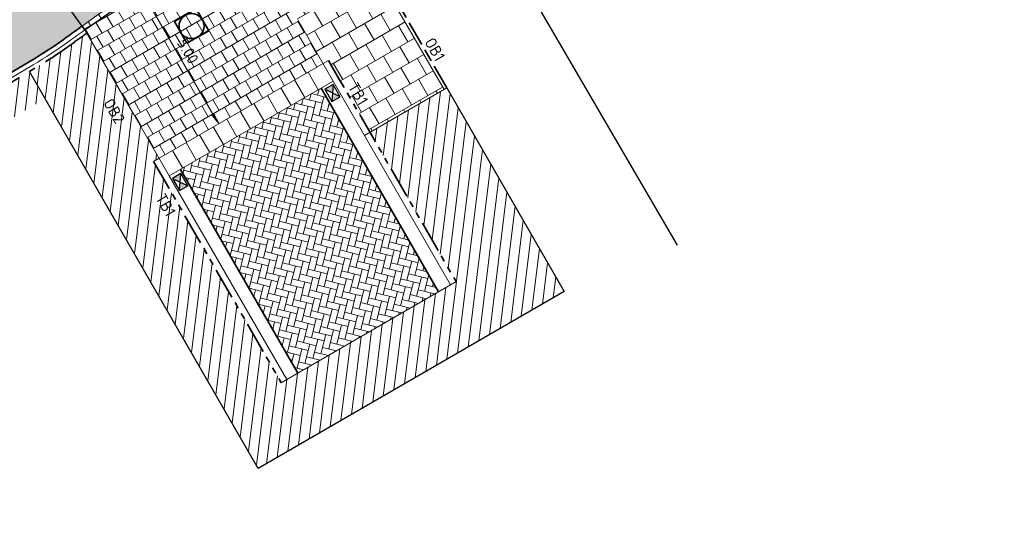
# Model space of a CAD drawing. Header units: metres. Extents: x 196651 to 397723, y 354703 to 710691.
# Tile 52 of 256: x 197664 to 197695, y 356024 to 356040. Entities that reach past the tile are written whole.
import ezdxf
from ezdxf.enums import TextEntityAlignment as Align

# ---------------------------------------------------------------- set-up
doc = ezdxf.new("R2010")
doc.units = ezdxf.units.M
doc.header["$MEASUREMENT"] = 0
for name, pattern in [('VH-OPSLUITBAND_100X200', [16, 8, -2, 4, -2]), ('VH-OPSLUITBAND_120X250', [26, 16, -4, 2, -4]), ('VH-TROTTOIRBAND_180-200', [20, 10, -2, 2, -2, 2, -2])]:
    doc.linetypes.add(name, pattern=pattern)
doc.layers.add('$0$X-XX-AL-HULPLIJNEN', color=4, linetype='Continuous', lineweight=25, plot=False)
doc.layers.add('X-XX-AL-HULPLIJNEN', color=4, linetype='Continuous', lineweight=25, plot=False)
doc.layers.add('N-WE-RI-HWA_KOLK_STRAAT-S', color=150, linetype='Continuous')
for name, color, linetype, lineweight in [('N-WE-RI-PUT_OPHOOGTEBRENGEN-G', 7, 'Continuous', 35), ('N-WE-VH-GOOT_TEGEL-G', 170, 'Continuous', 35), ('N-WE-VH-KANTOPSLUITING_OPSLUITBAND_100X200-G', 5, 'VH-OPSLUITBAND_100X200', 35), ('N-WE-VH-KANTOPSLUITING_OPSLUITBAND_120X250-G', 5, 'VH-OPSLUITBAND_120X250', 35), ('N-WE-VH-KANTOPSLUITING_TEKST-T', 7, 'VH-OPSLUITBAND_100X200', 35), ('N-WE-VH-KANTOPSLUITING_TROTTOIRBAND_180 200-G', 6, 'VH-TROTTOIRBAND_180-200', 35), ('N-WE-VH-KANTVERHARDING-G', 1, 'Continuous', 5), ('N-WE-VH-MOLGOOT_BETONSTRAATSTEEN-G', 6, 'Continuous', 35), ('N-WE-VH-VERHARDING_HERSTRATEN-A', 252, 'Continuous', 5), ('N-WE-VH-VERHARDING_TEGEL-200X200X50-A', 252, 'Continuous', 18), ('N-WE-VH-VERHARDING_TEGEL-A', 252, 'Continuous', 5), ('X-XX-AL-AANPIJLING-M', 7, 'Continuous', 18)]:
    doc.layers.add(name, color=color, linetype=linetype, lineweight=lineweight)
doc.layers.add('N-WE-VH-VERHARDING_ASFALT_DEKLAAG-G_ROOD', color=7, linetype='Continuous', lineweight=5, true_color=0xbf4040)
doc.layers.add('N-WE-VH-VERHARDING_BETONSTRAATSTRATEN_KEPER ROOD_A', color=7, linetype='Continuous', lineweight=5, true_color=0xaa5e60)
doc.styles.add('NLCS-ISO', font='NLCS-ISO.ttf')
doc.styles.add('NLCS-ISO-M200-T18', font='NLCS-ISO.ttf')
doc.dimstyles.new('NLCS-M200-T18-PIJL', dxfattribs={"dimscale": 0.2, "dimtxt": 1.8, "dimasz": 1.8, "dimexe": 2, "dimexo": 2, "dimgap": 0.7, "dimtad": 1, "dimzin": 0, "dimdsep": 46, "dimtxsty": 'NLCS-ISO-M200-T18', "dimcen": 0, "dimdle": 2, "dimse1": 1, "dimse2": 1, "dimclrd": 256, "dimclre": 256, "dimclrt": 256, "dimadec": 1, "dimazin": 0, "dimtfac": 1, "dimtofl": 0, "dimtmove": 1, "dimatfit": 0, "dimfxl": 2, "dimfxlon": 1, "dimtfillclr": 254, "dimtolj": 1, "dimtzin": 0, "dimlwd": 18, "dimlwe": 18, "dimarcsym": 0})

# ---------------------------------------------------------------- blocks, each defined once
blk = doc.blocks.new('*D1777')
at = {"layer": 'Defpoints', "color": 0, "transparency": 16777216}
for p in [(197668.236, 356041.147), (197670.737, 356036.817), (197670.015, 356036.4)]:
    blk.add_point(p, dxfattribs=at)
at = {"layer": 'X-XX-AL-AANPIJLING-M', "linetype": 'Continuous', "lineweight": 18, "transparency": 16777216}
blk.add_line((197667.694, 356040.418), (197669.835, 356036.712), dxfattribs=at)
at = {"layer": 'X-XX-AL-AANPIJLING-M', "transparency": 16777216}
for points in [[(197667.746, 356040.448), (197667.643, 356040.388), (197667.514, 356040.73)], [(197669.887, 356036.742), (197669.783, 356036.682), (197670.015, 356036.4)]]:
    blk.add_solid(points, dxfattribs=at)
at = {"layer": 'X-XX-AL-AANPIJLING-M', "transparency": 16777216, "insert": (197669.042, 356038.725), "char_height": 0.36, "attachment_point": 5, "rotation": 300.0109, "style": 'NLCS-ISO-M200-T18'}
blk.add_mtext('\\A1;5.00', dxfattribs=at)
blk = doc.blocks.new('TEKST TB')
at = {"style": 'NLCS-ISO'}
blk.add_attdef('TEKST_TROTTOIRBANDEN', text='', height=0.36, rotation=0.3407, dxfattribs=at).set_placement((0, 0), align=Align.BOTTOM_CENTER)
blk = doc.blocks.new('N-SRI-HWA-KOLK_STRAAT_450X300-SO')
h = blk.add_hatch(color=256)
h.dxf.hatch_style = 1
h.paths.add_polyline_path([(0, 0), (-1.125, 0.75), (-1.125, -0.75)])
h.paths.add_polyline_path([(1.125, -0.75), (1.125, 0.75), (0, 0)])
for p, q in [((-1.125, -0.75), (1.125, 0.75)), ((1.125, -0.75), (-1.125, 0.75))]:
    blk.add_line(p, q)
at = {"flags": 128}
blk.add_lwpolyline([(-1.125, -0.75), (1.125, -0.75), (1.125, 0.75), (-1.125, 0.75)], close=True, dxfattribs=at)
blk = doc.blocks.new('OP HOOGTE BRENGEN PUT')
at = {"layer": 'N-WE-RI-PUT_OPHOOGTEBRENGEN-G', "flags": 128}
blk.add_lwpolyline([(-0.4, -0.4), (-0.4, 0.4), (0.4, 0.4), (0.4, -0.4)], close=True, dxfattribs=at)
at = {"layer": 'N-WE-RI-PUT_OPHOOGTEBRENGEN-G'}
blk.add_circle((0, 0), 0.4, dxfattribs=at)

msp = doc.modelspace()

# ---------------------------------------------------------------- hatches: boundary and pattern name
at = {"layer": 'N-WE-VH-VERHARDING_ASFALT_DEKLAAG-G_ROOD'}
h = msp.add_hatch(color=256, dxfattribs=at)
edge = h.paths.add_edge_path()
edge.add_arc((197660.557, 356042.575), 2.15, 279.2624, 300.7913)
edge.add_line((197661.657, 356040.728), (197662.386, 356041.163))
edge.add_arc((197656.167, 356051.6), 12.15, 300.7913, 305.8282)
edge.add_arc((197831.423, 355808.854), 287.25, 124.43915, 125.82824, ccw=False)
edge.add_arc((197662.103, 356055.777), 12.15, 304.4391, 316.7003)
edge.add_line((197670.945, 356047.444), (197677.442, 356054.339))
edge.add_arc((197686.117, 356046.164), 11.92, 122.4424, 136.7003, ccw=False)
edge.add_arc((197839.274, 355805.222), 297.42, 121.21388, 122.44242, ccw=False)
edge.add_arc((197839.273, 355805.223), 297.418, 118.1969, 121.21389, ccw=False)
edge.add_line((197698.743, 356067.347), (197700.171, 356064.481))
edge.add_arc((197839.274, 355805.223), 294.219, 118.2154, 122.44256)
edge.add_arc((197686.117, 356046.164), 8.72, 122.4468, 136.7003)
edge.add_line((197679.771, 356052.144), (197673.274, 356045.25))
edge.add_arc((197662.103, 356055.777), 15.35, 307.4963, 316.7003, ccw=False)
edge.add_line((197671.447, 356043.598), (197670.637, 356043.017))
edge.add_arc((197831.423, 355808.854), 284.05, 124.47509, 125.82824)
edge.add_arc((197656.167, 356051.6), 15.35, 300.7913, 305.8282, ccw=False)
edge.add_line((197664.025, 356038.414), (197657.055, 356034.26))
edge.add_line((197657.055, 356034.26), (197655.043, 356036.787))
edge.add_line((197655.043, 356036.787), (197656.139, 356037.439))
edge.add_arc((197655.55, 356038.427), 1.15, 300.7913, 330.3831)
edge.add_line((197656.55, 356037.859), (197660.903, 356040.453))
at = {"layer": 'N-WE-VH-VERHARDING_BETONSTRAATSTRATEN_KEPER ROOD_A'}
h = msp.add_hatch(dxfattribs=at)
h.set_pattern_fill('AVH-BSS_KEIFORMAAT_ELLEBOOG', color=256, scale=2, angle=166, style=0, pattern_type=2)
h.set_pattern_definition([(166, (0, 0), (-0.25456570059, -0.15295850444), [0.63, -0.21]), (76, (-0.1016, -0.40752), (-0.25456570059, -0.15295850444), [0.63, -0.21])])
h.paths.add_polyline_path([(197674.298, 356035.813), (197673.298, 356037.545), (197668.803, 356034.949), (197669.803, 356033.217), (197672.555, 356028.452), (197677.049, 356031.048)])
at = {"layer": 'N-WE-VH-VERHARDING_HERSTRATEN-A', "lineweight": 9}
h = msp.add_hatch(dxfattribs=at)
h.set_pattern_fill('ANSI31', color=256, scale=2.5, angle=38)
h.set_pattern_definition([(83, (197663.97892, 356025.41125), (-0.3101707, 0.038084), [])])
edge = h.paths.add_edge_path()
edge.add_line((197667.311, 356036.7), (197665.81, 356039.297))
edge.add_arc((197598.708, 356131.564), 114.088, 305.71701, 306.02701, ccw=False)
edge.add_arc((197656.167, 356051.6), 15.62, 300.7913, 305.8282, ccw=False)
edge.add_line((197664.163, 356038.182), (197663.979, 356038.072))
edge.add_line((197663.979, 356038.072), (197666.538, 356033.641))
edge.add_line((197666.538, 356033.641), (197671.29, 356025.411))
edge.add_line((197671.29, 356025.411), (197681.058, 356031.054))
edge.add_line((197681.058, 356031.054), (197677.307, 356037.55))
edge.add_line((197677.307, 356037.55), (197674.855, 356036.134))
edge.add_line((197674.855, 356036.134), (197677.605, 356031.369))
edge.add_line((197677.605, 356031.369), (197677.432, 356031.269))
edge.add_line((197677.432, 356031.269), (197672.197, 356028.245))
edge.add_line((197672.197, 356028.245), (197672.022, 356028.144))
edge.add_line((197672.022, 356028.144), (197668.27, 356034.641))
edge.add_line((197668.27, 356034.641), (197667.945, 356035.204))
edge.add_line((197667.945, 356035.204), (197668.118, 356035.304))
edge.add_line((197668.118, 356035.304), (197667.311, 356036.7))
h = msp.add_hatch(dxfattribs=at)
h.set_pattern_fill('ANSI31', color=256, scale=2.5, angle=38)
h.set_pattern_definition([(83, (198071.14498, 356148.78235), (-0.31017067, 0.03808417), [])])
edge = h.paths.add_edge_path()
edge.add_line((197664.479, 356037.206), (197663.979, 356038.072))
edge.add_line((197663.979, 356038.072), (197655.956, 356033.291))
edge.add_line((197655.956, 356033.291), (197649.431, 356029.403))
edge.add_arc((197653.689, 356022.27), 8.307, 120.8342, 130.4882)
edge.add_arc((197839.274, 355805.222), 293.88, 130.53061, 130.91438)
edge.add_line((197646.803, 356027.304), (197647.483, 356026.569))
edge.add_arc((197839.287, 355805.208), 292.899, 130.53301, 130.90807, ccw=False)
edge.add_arc((197653.691, 356022.266), 7.311, 120.8371, 130.5726, ccw=False)
edge.add_line((197649.944, 356028.544), (197656.468, 356032.432))
edge.add_line((197656.468, 356032.432), (197664.479, 356037.206))
at = {"layer": 'N-WE-VH-VERHARDING_TEGEL-200X200X50-A'}
h = msp.add_hatch(dxfattribs=at)
h.set_pattern_fill('AVH-TEGEL_200X200_HALFST', color=256, scale=2, angle=120, pattern_type=2)
h.set_pattern_definition([(120, (197669.55536, 356038.86237), (-0.373205, 0.24641), [0.4, -0.4]), (210, (197669.55536, 356038.86237), (0.2, -0.34641), [])])
edge = h.paths.add_edge_path()
edge.add_arc((197832.706, 355807.047), 286.266, 124.47983, 125.69585)
edge.add_line((197665.675, 356039.531), (197666.936, 356037.349))
edge.add_line((197666.936, 356037.349), (197668.118, 356035.304))
edge.add_line((197668.118, 356035.304), (197673.356, 356038.329))
edge.add_line((197673.356, 356038.329), (197672.175, 356040.376))
edge.add_line((197672.175, 356040.376), (197670.646, 356043.024))
at = {"layer": 'N-WE-VH-VERHARDING_TEGEL-A'}
h = msp.add_hatch(dxfattribs=at)
h.set_pattern_fill('AVH-TEGEL_300X300_HALFST', color=256, scale=2, angle=120, style=0, pattern_type=2)
h.set_pattern_definition([(120, (0, 0), (-0.55980762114, 0.36961524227), [0.6, -0.6]), (210, (0, 0), (0.3, -0.5196152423), [])])
h.paths.add_polyline_path([(197672.55, 356039.727), (197673.357, 356038.329), (197673.53, 356038.429), (197674.855, 356036.134), (197677.221, 356037.5), (197675.089, 356041.194), (197674.415, 356042.36), (197671.876, 356040.894)])

# ---------------------------------------------------------------- linework, layer by layer
at = {"layer": '$0$X-XX-AL-HULPLIJNEN', "flags": 128}
msp.add_lwpolyline([(197665.75, 356039.401), (197663.708, 356042.243)], dxfattribs=at)
at = {"layer": 'N-WE-VH-GOOT_TEGEL-G', "flags": 128}
msp.add_lwpolyline([(197665.675, 356039.531, 0.000567), (197665.152, 356039.154, -0.021981), (197664.025, 356038.414), (197649.304, 356029.641, 0.042532), (197648.11, 356028.785, 0.009799), (197639.497, 356021.122), (197621.531, 356004.498), (197605.133, 355988.346, -0.058037), (197602.332, 355986.164, -0.00443), (197600.898, 355985.31)], format="xyb", dxfattribs=at)
at = {"layer": 'N-WE-VH-KANTOPSLUITING_OPSLUITBAND_100X200-G', "ltscale": 0.1, "flags": 128}
msp.add_lwpolyline([(197677.307, 356037.55), (197675.175, 356041.244), (197674.522, 356042.375), (197674.951, 356044.084, 0.000291), (197674.965, 356044.098), (197679.439, 356048.846)], format="xyb", dxfattribs=at)
at = {"layer": 'N-WE-VH-KANTOPSLUITING_OPSLUITBAND_120X250-G', "ltscale": 0.1, "flags": 128}
msp.add_lwpolyline([(197665.811, 356039.296, 0.000544), (197665.31, 356038.936, -0.021981), (197664.163, 356038.182), (197656.815, 356033.803)], format="xyb", dxfattribs=at)
at = {"layer": 'N-WE-VH-KANTOPSLUITING_TROTTOIRBAND_180 200-G', "ltscale": 0.1, "flags": 128}
for points in [[(197673.53, 356038.429), (197673.855, 356037.866), (197677.605, 356031.369)], [(197667.945, 356035.204), (197668.27, 356034.641), (197672.022, 356028.144)]]:
    msp.add_lwpolyline(points, dxfattribs=at)
at = {"layer": 'N-WE-VH-KANTVERHARDING-G', "flags": 128}
for points in [[(197677.221, 356037.5), (197675.089, 356041.194), (197674.415, 356042.36), (197674.86, 356044.133, 0.000671), (197674.892, 356044.167), (197679.14, 356048.675)], [(197670.646, 356043.023, 0.005347), (197665.675, 356039.531)], [(197665.75, 356039.401, 0.000554), (197665.24, 356039.033, -0.021981), (197664.101, 356038.285), (197649.38, 356029.512, 0.042532), (197648.208, 356028.671, 0.009799), (197639.599, 356021.012), (197621.636, 356004.392)]]:
    msp.add_lwpolyline(points, format="xyb", dxfattribs=at)
for points in [[(197673.682, 356037.766), (197672.549, 356039.726)], [(197665.675, 356039.531), (197667.311, 356036.7), (197667.311, 356036.7)], [(197673.356, 356038.329), (197673.53, 356038.429)], [(197668.118, 356035.304), (197673.357, 356038.329)], [(197668.443, 356034.741), (197673.682, 356037.766)], [(197672.447, 356037.806), (197672.773, 356037.242)], [(197672.88, 356038.056), (197673.206, 356037.492)], [(197673.682, 356037.766), (197677.432, 356031.269)], [(197672.014, 356037.556), (197672.34, 356036.992)], [(197674.682, 356036.034), (197677.307, 356037.55)], [(197671.581, 356037.305), (197671.907, 356036.742)], [(197671.148, 356037.055), (197671.474, 356036.492)], [(197667.311, 356036.7), (197668.443, 356034.741)], [(197670.282, 356036.555), (197670.608, 356035.992)], [(197670.715, 356036.805), (197671.041, 356036.242)], [(197669.849, 356036.305), (197670.175, 356035.741)], [(197669.416, 356036.055), (197669.742, 356035.491)], [(197668.984, 356035.804), (197669.309, 356035.241)], [(197667.945, 356035.204), (197668.118, 356035.304)], [(197668.551, 356035.554), (197668.876, 356034.991)], [(197668.443, 356034.741), (197672.195, 356028.244)], [(197672.197, 356028.245), (197677.432, 356031.269)], [(197677.432, 356031.269), (197677.605, 356031.369)], [(197672.197, 356028.245), (197672.024, 356028.145)]]:
    msp.add_lwpolyline(points, dxfattribs=at)
at = {"layer": 'N-WE-VH-MOLGOOT_BETONSTRAATSTEEN-G', "flags": 128}
for points in [[(197673.298, 356037.545), (197677.049, 356031.048)], [(197668.803, 356034.949), (197672.555, 356028.451)]]:
    msp.add_lwpolyline(points, dxfattribs=at)
at = {"layer": 'X-XX-AL-HULPLIJNEN', "flags": 128}
for points in [[(197684.672, 356032.536), (197676.742, 356046.13)], [(197665.75, 356039.401), (197670.722, 356042.893)], [(197677.307, 356037.55), (197681.058, 356031.054), (197671.29, 356025.411), (197666.538, 356033.641), (197663.979, 356038.072)]]:
    msp.add_lwpolyline(points, dxfattribs=at)

# ---------------------------------------------------------------- block references
at = {"layer": 'N-WE-RI-HWA_KOLK_STRAAT-S', "xscale": 0.2, "yscale": 0.2, "zscale": 0.2}
for p, rotation in [((197673.659, 356037.389), 119.9917904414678), ((197668.795, 356034.545), 300.0042975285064)]:
    msp.add_blockref('N-SRI-HWA-KOLK_STRAAT_450X300-SO', p, dxfattribs=dict(at, rotation=rotation))
at = {"layer": 'N-WE-RI-PUT_OPHOOGTEBRENGEN-G', "rotation": 30.03071424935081}
msp.add_blockref('OP HOOGTE BRENGEN PUT', (197669.158, 356039.522), dxfattribs=at)
at = {"layer": 'N-WE-VH-KANTOPSLUITING_TEKST-T'}
for p, rotation, values in [((197676.682, 356038.634), 300.0003981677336, {'TEKST_TROTTOIRBANDEN': 'OB1'}), ((197674.229, 356037.218), 300.0003981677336, {'TEKST_TROTTOIRBANDEN': 'TB1'}), ((197666.441, 356036.667), 300.0243763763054, {'TEKST_TROTTOIRBANDEN': 'OB2'}), ((197668.083, 356033.669), 300.0003981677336, {'TEKST_TROTTOIRBANDEN': 'TB1'})]:
    msp.add_blockref('TEKST TB', p, dxfattribs=dict(at, rotation=rotation)).add_auto_attribs(values)

# ---------------------------------------------------------------- dimensions: what is measured, and where the dimension line sits
at = {"layer": 'X-XX-AL-AANPIJLING-M'}
dim = msp.add_aligned_dim(p1=(197668.236, 356041.147), p2=(197670.737, 356036.817), distance=-0.833, dimstyle='NLCS-M200-T18-PIJL', dxfattribs=at)
dim.commit()
dim.dimension.update_dxf_attribs({"geometry": '*D1777', "text_midpoint": (197669.042, 356038.725)})

doc.saveas('drawing.dxf')
